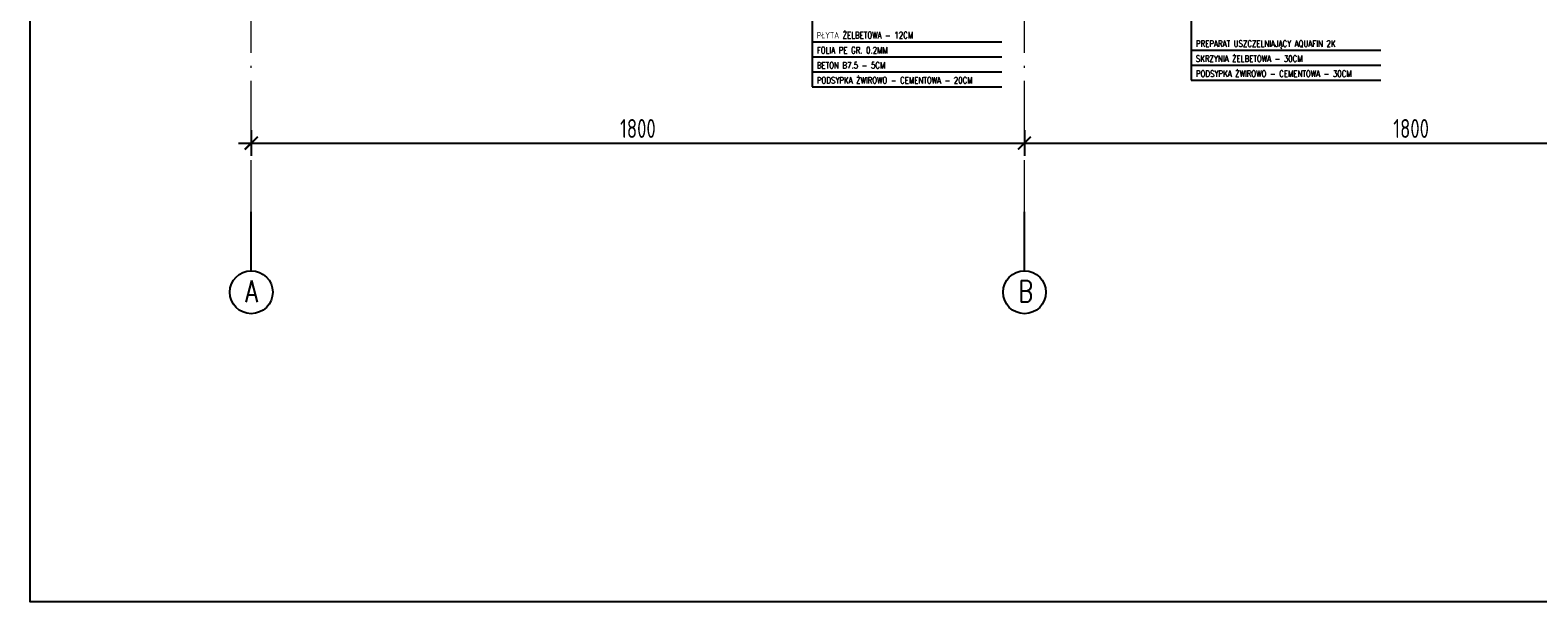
# Model space of a CAD drawing. Extents: x 153948 to 285449, y -89387 to -60195.
# Tile 100 of 108: x 279465 to 282975, y -82711 to -81379. Entities that reach past the tile are written whole.
import ezdxf

# ---------------------------------------------------------------- set-up
doc = ezdxf.new("R2010")
doc.units = 0
doc.header["$LTSCALE"] = 100
doc.header["$MEASUREMENT"] = 0
doc.header["$PDMODE"] = 1
doc.linetypes.add('ACAD_ISO10W100', pattern=[18.5, 12, -3, 0.5, -3])
doc.layers.get('0').update_dxf_attribs({"linetype": 'CONTINUOUS'})
doc.layers.get('DEFPOINTS').update_dxf_attribs({"linetype": 'CONTINUOUS'})
doc.layers.add('OSIE', color=8, linetype='ACAD_ISO10W100', lineweight=15)
for name, color, linetype in [('R-----OP', 2, 'CONTINUOUS'), ('R-RAM', 1, 'CONTINUOUS'), ('TEXT1', 2, 'CONTINUOUS'), ('WYMIARY', 1, 'CONTINUOUS')]:
    doc.layers.add(name, color=color, linetype=linetype)
doc.styles.add('DYBY-NORMALNY-0-8-N', font='ROMANS.SHX', dxfattribs={"width": 0.8})
doc.styles.add('STYLE2', font='isocp.shx', dxfattribs={"width": 0.8})
doc.styles.add('TXT3', font='SIMPLEX.SHX', dxfattribs={"width": 0.75, "height": 40})
doc.dimstyles.new('KRESKI_100', dxfattribs={"dimscale": 20, "dimtxt": 2.2, "dimasz": 1.5, "dimexe": 1.5, "dimexo": 1.5, "dimgap": 0.6, "dimtad": 1, "dimdec": 1, "dimrnd": 0.5, "dimdsep": 46, "dimtxsty": 'STYLE2', "dimblk1": 'ARCHTICK', "dimblk2": 'ARCHTICK', "dimsah": 1, "dimcen": 2.5, "dimdle": 1.5, "dimclrd": 10, "dimclre": 10, "dimclrt": 15, "dimadec": 0, "dimazin": 0, "dimtfac": 1, "dimtdec": 1, "dimtmove": 1, "dimatfit": 3, "dimldrblk": 'ARCHTICK', "dimfxl": 1.5, "dimfxlon": 1, "dimtolj": 1, "dimtzin": 0, "dimarcsym": 0})

# ---------------------------------------------------------------- blocks, each defined once
blk = doc.blocks.new('_ARCHTICK')
at = {"color": 0, "linetype": 'ByBlock', "const_width": 0.15}
blk.add_lwpolyline([(-0.5, -0.5), (0.5, 0.5)], dxfattribs=at)
blk = doc.blocks.new('*D830')
at = {"layer": 'DEFPOINTS', "color": 0, "transparency": 16777216}
for p in [(279979.8, -81562.2), (281779.8, -81562.2), (281779.8, -81642.2)]:
    blk.add_point(p, dxfattribs=at)
at = {"layer": 'WYMIARY', "color": 10, "lineweight": -2, "transparency": 16777216}
for p, q in [((279979.8, -81612.2), (279979.8, -81672.2)), ((281779.8, -81612.2), (281779.8, -81672.2)), ((279949.8, -81642.2), (281809.8, -81642.2))]:
    blk.add_line(p, q, dxfattribs=at)
at = {"layer": 'WYMIARY', "color": 10, "lineweight": -2, "transparency": 16777216, "xscale": 30, "yscale": 30, "zscale": 30, "rotation": 180}
blk.add_blockref('_ARCHTICK', (279979.8, -81642.2), dxfattribs=at)
at = {"layer": 'WYMIARY', "color": 10, "lineweight": -2, "transparency": 16777216, "xscale": 30, "yscale": 30, "zscale": 30}
blk.add_blockref('_ARCHTICK', (281779.8, -81642.2), dxfattribs=at)
at = {"layer": 'WYMIARY', "color": 15, "transparency": 16777216, "insert": (280879.8, -81608.2), "char_height": 44, "attachment_point": 5, "style": 'STYLE2'}
blk.add_mtext('\\A1;1800', dxfattribs=at)
blk = doc.blocks.new('*D840')
at = {"layer": 'DEFPOINTS', "color": 0, "transparency": 16777216}
for p in [(281779.8, -81562.2), (283579.8, -81562.2), (283579.8, -81642.2)]:
    blk.add_point(p, dxfattribs=at)
at = {"layer": 'WYMIARY', "color": 10, "lineweight": -2, "transparency": 16777216}
for p, q in [((283579.8, -81612.2), (283579.8, -81672.2)), ((281749.8, -81642.2), (283609.8, -81642.2))]:
    blk.add_line(p, q, dxfattribs=at)
at = {"layer": 'WYMIARY', "color": 10, "lineweight": -2, "transparency": 16777216, "xscale": 30, "yscale": 30, "zscale": 30, "rotation": 180}
blk.add_blockref('_ARCHTICK', (281779.8, -81642.2), dxfattribs=at)
at = {"layer": 'WYMIARY', "color": 10, "lineweight": -2, "transparency": 16777216, "xscale": 30, "yscale": 30, "zscale": 30}
blk.add_blockref('_ARCHTICK', (283579.8, -81642.2), dxfattribs=at)
at = {"layer": 'WYMIARY', "color": 15, "transparency": 16777216, "insert": (282679.8, -81608.2), "char_height": 44, "attachment_point": 5, "style": 'STYLE2'}
blk.add_mtext('\\A1;1800', dxfattribs=at)

msp = doc.modelspace()

# ---------------------------------------------------------------- linework, layer by layer
at = {"layer": 'OSIE', "ltscale": 0.1}
for p, q in [((279979.77, -81802.19), (279979.77, -79843.26)), ((281779.77, -81802.19), (281779.77, -79843.26))]:
    msp.add_line(p, q, dxfattribs=at)
at = {"layer": 'OSIE', "ltscale": 0.5}
msp.add_line((281779.77, -81641.76), (281779.77, -81605.14), dxfattribs=at)
at = {"layer": 'R-----OP', "color": 1}
for p, q in [((281285.3, -81258.11), (281285.3, -81511.2)), ((282167.77, -81312.77), (282167.77, -81495.86)), ((281285.3, -81406.2), (281727.02, -81406.2)), ((281285.3, -81441.2), (281727.02, -81441.2)), ((282167.77, -81425.86), (282609.49, -81425.86)), ((281285.3, -81476.2), (281727.02, -81476.2)), ((282167.77, -81460.86), (282609.49, -81460.86)), ((281285.3, -81511.2), (281727.02, -81511.2)), ((282167.77, -81495.86), (282609.49, -81495.86))]:
    msp.add_line(p, q, dxfattribs=at)
at = {"layer": 'R-RAM'}
msp.add_lwpolyline([(279465.08, -78803.27), (285449.45, -78803.27), (285449.45, -82710.94), (279465.08, -82710.94)], close=True, dxfattribs=at)
at = {"layer": 'TEXT1'}
for p, q in [((279979.77, -81939.56), (279979.77, -81802.19)), ((281779.77, -81939.56), (281779.77, -81802.19))]:
    msp.add_line(p, q, dxfattribs=at)
for centre in [(279979.77, -81989.56), (281779.77, -81989.56)]:
    msp.add_circle(centre, 50, dxfattribs=at)

# ---------------------------------------------------------------- texts
at = {"layer": 'R-----OP', "color": 2, "style": 'DYBY-NORMALNY-0-8-N', "width": 0.8}
for s, p in [('PŁYTA ŻELBETOWA - 12CM', (281296.25, -81398.38)), ('FOLIA PE GR. 0.2MM', (281296.25, -81433.38)), ('PREPARAT USZCZELNIAJĄCY AQUAFIN 2K', (282178.72, -81418.04)), ('BETON B7.5 - 5CM', (281296.25, -81468.38)), ('SKRZYNIA ŻELBETOWA - 30CM', (282178.72, -81453.04)), ('PODSYPKA ŻWIROWO - CEMENTOWA - 20CM', (281296.25, -81503.38)), ('PODSYPKA ŻWIROWO - CEMENTOWA - 30CM', (282178.72, -81488.04))]:
    msp.add_text(s, height=15, dxfattribs=at).set_placement(p)
at = {"layer": 'TEXT1', "style": 'TXT3', "width": 0.75}
for s, p in [('A', (279965.85, -82012.42)), ('B', (281765.85, -82012.42))]:
    msp.add_text(s, height=50, dxfattribs=at).set_placement(p)

# ---------------------------------------------------------------- dimensions: what is measured, and where the dimension line sits
at = {"layer": 'WYMIARY'}
dim = msp.add_linear_dim(base=(281779.77, -81642.19), p1=(279979.77, -81562.19), p2=(281779.77, -81562.19), dimstyle='KRESKI_100', dxfattribs=at)
dim.commit()
dim.dimension.update_dxf_attribs({"geometry": '*D830', "text_midpoint": (280879.77, -81608.19)})
dim = msp.add_linear_dim(base=(283579.77, -81642.19), p1=(281779.77, -81562.19), p2=(283579.77, -81562.19), dimstyle='KRESKI_100', override={"dimse1": 1}, dxfattribs=at)
dim.commit()
dim.dimension.update_dxf_attribs({"geometry": '*D840', "text_midpoint": (282679.77, -81608.19)})

doc.saveas('drawing.dxf')
